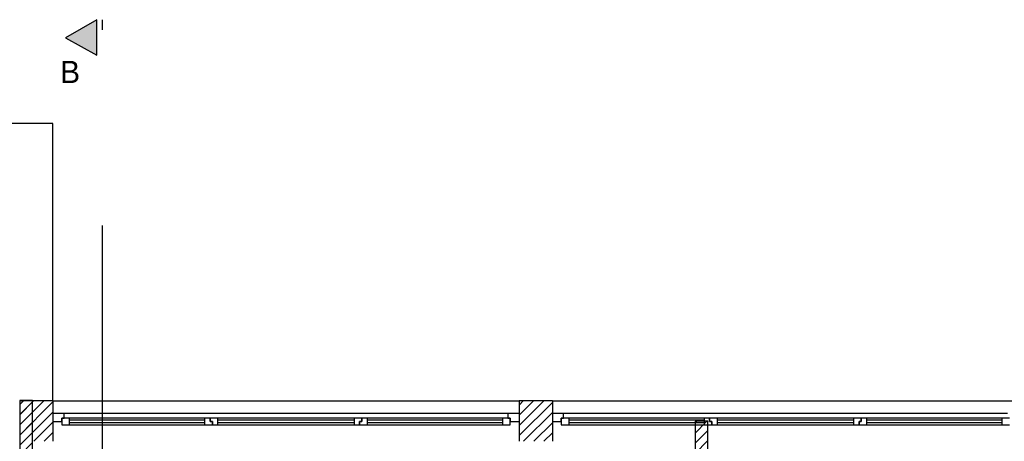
# Model space of a CAD drawing. Extents: x -28.8 to 46.3, y -5 to 85.1.
# Tile 14 of 26: x 4.7 to 13.6, y 41.3 to 45.1. Entities that reach past the tile are written whole.
import ezdxf

# ---------------------------------------------------------------- set-up
doc = ezdxf.new("R2010")
doc.units = 0
doc.header["$MEASUREMENT"] = 0
doc.linetypes.add('Strichpunktlinie', pattern=[0.006703, 0.003528, -0.001764, 0, -0.001411])
doc.linetypes.add('Wipeout_Contour', pattern=[1, 0, -1])
for name, color, linetype in [('1._OG_2_0', 7, 'Continuous'), ('1._OG_2_P_ZE_BILD', 7, 'Continuous'), ('1._OG_2_R_NT_DACH', 7, 'Continuous'), ('1._OG_2_R_TR_AUSSENWAND', 7, 'Continuous'), ('1._OG_2_R_TR_INNENWAND', 7, 'Continuous')]:
    doc.layers.add(name, color=color, linetype=linetype)
doc.styles.add('ERSTELLTER_STIL_1', font='txt')
pattern_1 = [(45, (0, 0), (-0.04596194, 0.04596194), [])]

msp = doc.modelspace()

# ---------------------------------------------------------------- hatches: boundary and pattern name
at = {"layer": '1._OG_2_P_ZE_BILD', "linetype": 'Continuous', "lineweight": 18, "ltscale": 1000}
msp.add_hatch(color=9, dxfattribs=at).paths.add_polyline_path([(5.426, 44.7409), (5.426, 45.0624), (5.1429, 44.899)], flags=0)
at = {"layer": '1._OG_2_R_TR_AUSSENWAND', "linetype": 'Continuous', "ltscale": 1000}
h = msp.add_hatch(dxfattribs=at)
h.set_pattern_fill('MW_Kalksandstein_0002', color=256, style=0, pattern_type=2)
h.set_pattern_definition(pattern_1)
h.paths.add_polyline_path([(4.73, 41.51), (4.73, 41.44), (4.73, 41.26), (5.03, 41.26), (5.03, 41.44), (5.03, 41.51), (5.03, 41.625), (4.73, 41.625)], flags=0)
h = msp.add_hatch(dxfattribs=at)
h.set_pattern_fill('MW_Kalksandstein_0002', color=256, style=0, pattern_type=2)
h.set_pattern_definition(pattern_1)
h.paths.add_polyline_path([(9.23, 41.51), (9.23, 41.44), (9.23, 41.26), (9.53, 41.26), (9.53, 41.44), (9.53, 41.51), (9.53, 41.625), (9.23, 41.625)], flags=0)
at = {"layer": '1._OG_2_R_TR_INNENWAND', "linetype": 'Continuous', "ltscale": 1000}
h = msp.add_hatch(dxfattribs=at)
h.set_pattern_fill('MW_Kalksandstein_0002', color=256, style=0, pattern_type=2)
h.set_pattern_definition(pattern_1)
h.paths.add_polyline_path([(4.8463, 41.6268), (4.7313, 41.6268), (4.7313, 37.435), (4.8463, 37.435)], flags=0)

# ---------------------------------------------------------------- linework, layer by layer
at = {"layer": '1._OG_2_0', "linetype": 'Continuous', "ltscale": 1000}
for p, q in [((5.03, 41.625), (5.03, 41.51)), ((9.23, 41.625), (9.23, 41.51)), ((9.53, 41.625), (9.53, 41.51)), ((5.03, 41.51), (5.03, 41.44)), ((5.03, 41.44), (5.03, 41.26)), ((9.23, 41.51), (9.23, 41.44)), ((9.23, 41.44), (9.23, 41.26)), ((9.53, 41.51), (9.53, 41.44)), ((9.53, 41.44), (9.53, 41.26))]:
    msp.add_line(p, q, dxfattribs=at)
at = {"layer": '1._OG_2_P_ZE_BILD', "color": 255, "linetype": 'Continuous', "lineweight": 18, "ltscale": 1000}
for p, q in [((5.426, 45.0624), (5.1429, 44.899)), ((5.426, 44.7409), (5.426, 45.0624)), ((5.1429, 44.899), (5.426, 44.7409))]:
    msp.add_line(p, q, dxfattribs=at)
at = {"layer": '1._OG_2_P_ZE_BILD', "linetype": 'Continuous', "ltscale": 1000}
for p, q in [((5.426, 45.0624), (5.1429, 44.899)), ((5.426, 44.7409), (5.426, 45.0624)), ((5.1429, 44.899), (5.426, 44.7409))]:
    msp.add_line(p, q, dxfattribs=at)
at = {"layer": '1._OG_2_R_NT_DACH', "linetype": 'Continuous', "ltscale": 1000}
for p, q in [((5.03, 44.125), (0.2413, 44.125)), ((5.03, 41.625), (5.03, 44.125))]:
    msp.add_line(p, q, dxfattribs=at)
at = {"layer": '1._OG_2_R_TR_AUSSENWAND', "linetype": 'Continuous', "ltscale": 1000}
for p, q in [((5.03, 41.625), (4.73, 41.625)), ((5.03, 41.625), (9.23, 41.625)), ((9.53, 41.625), (9.23, 41.625)), ((9.53, 41.625), (13.73, 41.625))]:
    msp.add_line(p, q, dxfattribs=at)
at = {"layer": '1._OG_2_R_TR_INNENWAND', "linetype": 'Continuous', "ltscale": 1000}
for p, q in [((4.7313, 41.6268), (4.7313, 36.625)), ((4.8463, 41.6268), (4.7313, 41.6268)), ((4.8463, 37.435), (4.8463, 41.6268))]:
    msp.add_line(p, q, dxfattribs=at)

# ---------------------------------------------------------------- texts
at = {"layer": '1._OG_2_P_ZE_BILD', "linetype": 'Continuous', "insert": (5.185, 44.691), "char_height": 0.2, "attachment_point": 2, "style": 'ERSTELLTER_STIL_1'}
msp.add_mtext('{B}', dxfattribs=at)

# ---------------------------------------------------------------- wipeouts: each hides what was drawn before it
at = {"color": 254, "linetype": 'Wipeout_Contour', "lineweight": 0, "ltscale": 168.573132}
msp.add_wipeout([(5.13, 41.51), (5.13, 41.47), (9.13, 41.47), (9.13, 41.51)], dxfattribs=at).dxf.layer = '1._OG_2_R_TR_AUSSENWAND'
at = {"color": 254, "linetype": 'Wipeout_Contour', "lineweight": 0, "ltscale": 172.516087}
msp.add_wipeout([(9.63, 41.51), (9.63, 41.47), (13.63, 41.47), (13.63, 41.51)], dxfattribs=at).dxf.layer = '1._OG_2_R_TR_AUSSENWAND'

# ---------------------------------------------------------------- next in the draw order: wipeouts: each hides what was drawn before it
at = {"color": 254, "linetype": 'Wipeout_Contour', "lineweight": 0, "ltscale": 250.505412}
msp.add_wipeout([(5.03, 41.44), (5.11, 41.44), (5.11, 41.47), (5.13, 41.47), (5.13, 41.51), (5.03, 41.51)], dxfattribs=at).dxf.layer = '1._OG_2_R_TR_AUSSENWAND'
at = {"color": 254, "linetype": 'Wipeout_Contour', "lineweight": 0, "ltscale": 167.473691}
msp.add_wipeout([(5.18, 41.47), (5.18, 41.45), (6.3967, 41.45), (6.3967, 41.47)], dxfattribs=at).dxf.layer = '1._OG_2_R_TR_AUSSENWAND'
at = {"color": 254, "linetype": 'Wipeout_Contour', "lineweight": 0, "ltscale": 168.298775}
msp.add_wipeout([(6.5167, 41.47), (6.5167, 41.45), (7.7433, 41.45), (7.7433, 41.47)], dxfattribs=at).dxf.layer = '1._OG_2_R_TR_AUSSENWAND'
at = {"color": 254, "linetype": 'Wipeout_Contour', "lineweight": 0, "ltscale": 169.289565}
msp.add_wipeout([(7.8633, 41.47), (7.8633, 41.45), (9.08, 41.45), (9.08, 41.47)], dxfattribs=at).dxf.layer = '1._OG_2_R_TR_AUSSENWAND'
at = {"color": 254, "linetype": 'Wipeout_Contour', "lineweight": 0, "ltscale": 254.852417}
msp.add_wipeout([(9.23, 41.51), (9.13, 41.51), (9.13, 41.47), (9.15, 41.47), (9.15, 41.44), (9.23, 41.44)], dxfattribs=at).dxf.layer = '1._OG_2_R_TR_AUSSENWAND'
at = {"color": 254, "linetype": 'Wipeout_Contour', "lineweight": 0, "ltscale": 255.144268}
msp.add_wipeout([(9.53, 41.44), (9.61, 41.44), (9.61, 41.47), (9.63, 41.47), (9.63, 41.51), (9.53, 41.51)], dxfattribs=at).dxf.layer = '1._OG_2_R_TR_AUSSENWAND'
at = {"color": 254, "linetype": 'Wipeout_Contour', "lineweight": 0, "ltscale": 170.891104}
msp.add_wipeout([(9.68, 41.47), (9.68, 41.45), (10.8967, 41.45), (10.8967, 41.47)], dxfattribs=at).dxf.layer = '1._OG_2_R_TR_AUSSENWAND'
at = {"color": 254, "linetype": 'Wipeout_Contour', "lineweight": 0, "ltscale": 172.261442}
msp.add_wipeout([(11.0167, 41.47), (11.0167, 41.45), (12.2433, 41.45), (12.2433, 41.47)], dxfattribs=at).dxf.layer = '1._OG_2_R_TR_AUSSENWAND'
at = {"color": 254, "linetype": 'Wipeout_Contour', "lineweight": 0, "ltscale": 173.786385}
msp.add_wipeout([(12.3633, 41.47), (12.3633, 41.45), (13.58, 41.45), (13.58, 41.47)], dxfattribs=at).dxf.layer = '1._OG_2_R_TR_AUSSENWAND'

# ---------------------------------------------------------------- next in the draw order: linework, layer by layer
at = {"layer": '1._OG_2_R_TR_AUSSENWAND', "linetype": 'Continuous', "ltscale": 1000}
for p, q in [((5.03, 41.51), (5.03, 41.44)), ((9.23, 41.51), (9.23, 41.44)), ((9.53, 41.51), (9.53, 41.44))]:
    msp.add_line(p, q, dxfattribs=at)

# ---------------------------------------------------------------- next in the draw order: wipeouts: each hides what was drawn before it
at = {"color": 254, "linetype": 'Wipeout_Contour', "lineweight": 0, "ltscale": 167.315248}
msp.add_wipeout([(5.18, 41.43), (5.18, 41.41), (6.3967, 41.41), (6.3967, 41.43)], dxfattribs=at).dxf.layer = '1._OG_2_R_TR_AUSSENWAND'
at = {"color": 254, "linetype": 'Wipeout_Contour', "lineweight": 0, "ltscale": 168.141109}
msp.add_wipeout([(6.5167, 41.43), (6.5167, 41.41), (7.7433, 41.41), (7.7433, 41.43)], dxfattribs=at).dxf.layer = '1._OG_2_R_TR_AUSSENWAND'
at = {"color": 254, "linetype": 'Wipeout_Contour', "lineweight": 0, "ltscale": 169.132822}
msp.add_wipeout([(7.8633, 41.43), (7.8633, 41.41), (9.08, 41.41), (9.08, 41.43)], dxfattribs=at).dxf.layer = '1._OG_2_R_TR_AUSSENWAND'
at = {"color": 254, "linetype": 'Wipeout_Contour', "lineweight": 0, "ltscale": 170.73583}
msp.add_wipeout([(9.68, 41.43), (9.68, 41.41), (10.8967, 41.41), (10.8967, 41.43)], dxfattribs=at).dxf.layer = '1._OG_2_R_TR_AUSSENWAND'
at = {"color": 254, "linetype": 'Wipeout_Contour', "lineweight": 0, "ltscale": 172.107403}
msp.add_wipeout([(11.0167, 41.43), (11.0167, 41.41), (12.2433, 41.41), (12.2433, 41.43)], dxfattribs=at).dxf.layer = '1._OG_2_R_TR_AUSSENWAND'
at = {"color": 254, "linetype": 'Wipeout_Contour', "lineweight": 0, "ltscale": 173.633699}
msp.add_wipeout([(12.3633, 41.43), (12.3633, 41.41), (13.58, 41.41), (13.58, 41.43)], dxfattribs=at).dxf.layer = '1._OG_2_R_TR_AUSSENWAND'

# ---------------------------------------------------------------- next in the draw order: wipeouts: each hides what was drawn before it
at = {"color": 254, "linetype": 'Wipeout_Contour', "lineweight": 0, "ltscale": 167.044326}
msp.add_wipeout([(5.11, 41.47), (5.11, 41.41), (5.18, 41.41), (5.18, 41.47)], dxfattribs=at).dxf.layer = '1._OG_2_R_TR_AUSSENWAND'
at = {"color": 254, "linetype": 'Wipeout_Contour', "lineweight": 0, "ltscale": 251.567421}
msp.add_wipeout([(6.4467, 41.47), (6.3967, 41.47), (6.3967, 41.41), (6.4667, 41.41), (6.4667, 41.44), (6.4467, 41.44)], dxfattribs=at).dxf.layer = '1._OG_2_R_TR_AUSSENWAND'
at = {"color": 254, "linetype": 'Wipeout_Contour', "lineweight": 0, "ltscale": 252.921176}
msp.add_wipeout([(7.7933, 41.44), (7.8133, 41.44), (7.8133, 41.47), (7.7433, 41.47), (7.7433, 41.41), (7.7933, 41.41)], dxfattribs=at).dxf.layer = '1._OG_2_R_TR_AUSSENWAND'
at = {"color": 254, "linetype": 'Wipeout_Contour', "lineweight": 0, "ltscale": 169.733647}
msp.add_wipeout([(9.08, 41.47), (9.08, 41.41), (9.15, 41.41), (9.15, 41.47)], dxfattribs=at).dxf.layer = '1._OG_2_R_TR_AUSSENWAND'
at = {"color": 254, "linetype": 'Wipeout_Contour', "lineweight": 0, "ltscale": 170.201599}
msp.add_wipeout([(9.61, 41.47), (9.61, 41.41), (9.68, 41.41), (9.68, 41.47)], dxfattribs=at).dxf.layer = '1._OG_2_R_TR_AUSSENWAND'
at = {"color": 254, "linetype": 'Wipeout_Contour', "lineweight": 0, "ltscale": 257.054889}
msp.add_wipeout([(10.9467, 41.47), (10.8967, 41.47), (10.8967, 41.41), (10.9667, 41.41), (10.9667, 41.44), (10.9467, 41.44)], dxfattribs=at).dxf.layer = '1._OG_2_R_TR_AUSSENWAND'
at = {"color": 254, "linetype": 'Wipeout_Contour', "lineweight": 0, "ltscale": 259.223484}
msp.add_wipeout([(12.2933, 41.44), (12.3133, 41.44), (12.3133, 41.47), (12.2433, 41.47), (12.2433, 41.41), (12.2933, 41.41)], dxfattribs=at).dxf.layer = '1._OG_2_R_TR_AUSSENWAND'
at = {"color": 254, "linetype": 'Wipeout_Contour', "lineweight": 0, "ltscale": 174.487765}
msp.add_wipeout([(13.58, 41.47), (13.58, 41.41), (13.65, 41.41), (13.65, 41.47)], dxfattribs=at).dxf.layer = '1._OG_2_R_TR_AUSSENWAND'

# ---------------------------------------------------------------- next in the draw order: linework, layer by layer
at = {"layer": '1._OG_2_R_TR_AUSSENWAND', "linetype": 'Continuous', "ltscale": 1000}
for p, q in [((5.13, 41.51), (5.03, 41.51)), ((5.03, 41.44), (5.11, 41.44)), ((5.11, 41.44), (5.11, 41.47)), ((5.11, 41.47), (5.13, 41.47)), ((5.11, 41.47), (5.11, 41.41)), ((5.13, 41.47), (5.13, 41.51)), ((9.23, 41.51), (9.13, 41.51)), ((9.13, 41.51), (9.13, 41.47)), ((9.13, 41.47), (9.15, 41.47)), ((9.15, 41.47), (9.15, 41.44)), ((9.15, 41.41), (9.15, 41.47)), ((9.15, 41.44), (9.23, 41.44)), ((9.63, 41.51), (9.53, 41.51)), ((9.53, 41.44), (9.61, 41.44)), ((9.61, 41.44), (9.61, 41.47)), ((9.61, 41.47), (9.63, 41.47)), ((9.61, 41.47), (9.61, 41.41)), ((9.63, 41.47), (9.63, 41.51))]:
    msp.add_line(p, q, dxfattribs=at)

# ---------------------------------------------------------------- next in the draw order: wipeouts: each hides what was drawn before it
at = {"color": 254, "linetype": 'Wipeout_Contour', "lineweight": 0, "ltscale": 167.394469}
msp.add_wipeout([(5.18, 41.43), (6.3967, 41.43), (6.3967, 41.45), (5.18, 41.45)], dxfattribs=at).dxf.layer = '1._OG_2_R_TR_AUSSENWAND'
at = {"color": 254, "linetype": 'Wipeout_Contour', "lineweight": 0, "ltscale": 251.736255}
msp.add_wipeout([(6.4667, 41.41), (6.5167, 41.41), (6.5167, 41.47), (6.4467, 41.47), (6.4467, 41.44), (6.4667, 41.44)], dxfattribs=at).dxf.layer = '1._OG_2_R_TR_AUSSENWAND'
at = {"color": 254, "linetype": 'Wipeout_Contour', "lineweight": 0, "ltscale": 253.124252}
msp.add_wipeout([(7.8133, 41.44), (7.7933, 41.44), (7.7933, 41.41), (7.8633, 41.41), (7.8633, 41.47), (7.8133, 41.47)], dxfattribs=at).dxf.layer = '1._OG_2_R_TR_AUSSENWAND'
at = {"color": 254, "linetype": 'Wipeout_Contour', "lineweight": 0, "ltscale": 170.813466}
msp.add_wipeout([(9.68, 41.43), (10.8967, 41.43), (10.8967, 41.45), (9.68, 41.45)], dxfattribs=at).dxf.layer = '1._OG_2_R_TR_AUSSENWAND'
at = {"color": 254, "linetype": 'Wipeout_Contour', "lineweight": 0, "ltscale": 257.335268}
msp.add_wipeout([(10.9667, 41.41), (11.0167, 41.41), (11.0167, 41.47), (10.9467, 41.47), (10.9467, 41.44), (10.9667, 41.44)], dxfattribs=at).dxf.layer = '1._OG_2_R_TR_AUSSENWAND'
at = {"color": 254, "linetype": 'Wipeout_Contour', "lineweight": 0, "ltscale": 259.535778}
msp.add_wipeout([(12.3133, 41.44), (12.2933, 41.44), (12.2933, 41.41), (12.3633, 41.41), (12.3633, 41.47), (12.3133, 41.47)], dxfattribs=at).dxf.layer = '1._OG_2_R_TR_AUSSENWAND'

# ---------------------------------------------------------------- next in the draw order: hatches: boundary and pattern name
at = {"layer": '1._OG_2_R_TR_INNENWAND', "linetype": 'Continuous', "ltscale": 1000}
h = msp.add_hatch(dxfattribs=at)
h.set_pattern_fill('MW_Kalksandstein_0002', color=256, style=0, pattern_type=2)
h.set_pattern_definition(pattern_1)
h.paths.add_polyline_path([(10.8163, 41.4414), (10.8163, 37.51), (10.9313, 37.51), (10.9313, 41.4414)], flags=0)

# ---------------------------------------------------------------- next in the draw order: linework, layer by layer
at = {"layer": '1._OG_2_P_ZE_BILD', "linetype": 'Strichpunktlinie', "ltscale": 1000}
msp.add_line((5.4753, -1.1407), (5.4753, 45.0624), dxfattribs=at)
at = {"layer": '1._OG_2_R_TR_AUSSENWAND', "linetype": 'Continuous', "ltscale": 1000}
for p, q in [((5.18, 41.47), (5.11, 41.47)), ((9.13, 41.51), (5.13, 41.51)), ((6.3967, 41.47), (5.18, 41.47)), ((5.18, 41.41), (5.18, 41.47)), ((6.3967, 41.45), (5.18, 41.45)), ((6.4467, 41.47), (6.3967, 41.47)), ((6.3967, 41.47), (6.3967, 41.41)), ((6.4467, 41.44), (6.4467, 41.47)), ((6.4467, 41.47), (6.4467, 41.44)), ((6.4667, 41.44), (6.4467, 41.44)), ((6.4467, 41.44), (6.4667, 41.44)), ((6.4667, 41.41), (6.4667, 41.44)), ((6.4667, 41.44), (6.4667, 41.41)), ((7.7933, 41.44), (7.8133, 41.44)), ((7.7933, 41.41), (7.7933, 41.44)), ((7.8133, 41.44), (7.7933, 41.44)), ((7.7933, 41.44), (7.7933, 41.41)), ((7.8133, 41.44), (7.8133, 41.47)), ((7.8133, 41.47), (7.8133, 41.44)), ((9.68, 41.47), (9.61, 41.47)), ((13.63, 41.51), (9.63, 41.51)), ((10.8967, 41.47), (9.68, 41.47)), ((9.68, 41.41), (9.68, 41.47)), ((10.8967, 41.45), (9.68, 41.45)), ((10.9467, 41.47), (10.8967, 41.47)), ((10.8967, 41.47), (10.8967, 41.41)), ((10.9467, 41.44), (10.9467, 41.47)), ((10.9467, 41.47), (10.9467, 41.44)), ((10.9667, 41.44), (10.9467, 41.44)), ((10.9467, 41.44), (10.9667, 41.44)), ((10.9667, 41.41), (10.9667, 41.44)), ((10.9667, 41.44), (10.9667, 41.41)), ((12.2933, 41.44), (12.3133, 41.44)), ((12.2933, 41.41), (12.2933, 41.44)), ((12.3133, 41.44), (12.2933, 41.44)), ((12.2933, 41.44), (12.2933, 41.41)), ((12.3133, 41.44), (12.3133, 41.47)), ((12.3133, 41.47), (12.3133, 41.44)), ((5.11, 41.41), (5.18, 41.41)), ((5.18, 41.43), (6.3967, 41.43)), ((5.18, 41.41), (6.3967, 41.41)), ((6.3967, 41.41), (6.4667, 41.41)), ((9.61, 41.41), (9.68, 41.41)), ((9.68, 41.43), (10.8967, 41.43)), ((9.68, 41.41), (10.8967, 41.41)), ((10.8967, 41.41), (10.9667, 41.41))]:
    msp.add_line(p, q, dxfattribs=at)
at = {"layer": '1._OG_2_R_TR_INNENWAND', "linetype": 'Continuous', "ltscale": 1000}
for p, q in [((10.8163, 41.4414), (10.8163, 37.51)), ((10.9313, 41.4414), (10.8163, 41.4414)), ((10.9313, 37.51), (10.9313, 41.4414))]:
    msp.add_line(p, q, dxfattribs=at)

# ---------------------------------------------------------------- next in the draw order: wipeouts: each hides what was drawn before it
at = {"color": 254, "linetype": 'Wipeout_Contour', "lineweight": 0, "ltscale": 168.219942}
msp.add_wipeout([(6.5167, 41.43), (7.7433, 41.43), (7.7433, 41.45), (6.5167, 41.45)], dxfattribs=at).dxf.layer = '1._OG_2_R_TR_AUSSENWAND'
at = {"color": 254, "linetype": 'Wipeout_Contour', "lineweight": 0, "ltscale": 169.211193}
msp.add_wipeout([(7.8633, 41.43), (9.08, 41.43), (9.08, 41.45), (7.8633, 41.45)], dxfattribs=at).dxf.layer = '1._OG_2_R_TR_AUSSENWAND'
at = {"color": 254, "linetype": 'Wipeout_Contour', "lineweight": 0, "ltscale": 172.184421}
msp.add_wipeout([(11.0167, 41.43), (12.2433, 41.43), (12.2433, 41.45), (11.0167, 41.45)], dxfattribs=at).dxf.layer = '1._OG_2_R_TR_AUSSENWAND'
at = {"color": 254, "linetype": 'Wipeout_Contour', "lineweight": 0, "ltscale": 173.71004}
msp.add_wipeout([(12.3633, 41.43), (13.58, 41.43), (13.58, 41.45), (12.3633, 41.45)], dxfattribs=at).dxf.layer = '1._OG_2_R_TR_AUSSENWAND'

# ---------------------------------------------------------------- next in the draw order: linework, layer by layer
at = {"layer": '1._OG_2_R_TR_AUSSENWAND', "linetype": 'Continuous', "ltscale": 1000}
for p, q in [((6.5167, 41.47), (6.4467, 41.47)), ((7.7433, 41.47), (6.5167, 41.47)), ((6.5167, 41.41), (6.5167, 41.47)), ((7.7433, 41.45), (6.5167, 41.45)), ((7.8133, 41.47), (7.7433, 41.47)), ((7.7433, 41.47), (7.7433, 41.41)), ((7.8633, 41.47), (7.8133, 41.47)), ((9.08, 41.47), (7.8633, 41.47)), ((7.8633, 41.41), (7.8633, 41.47)), ((9.08, 41.45), (7.8633, 41.45)), ((9.08, 41.47), (9.08, 41.41)), ((9.15, 41.47), (9.08, 41.47)), ((11.0167, 41.47), (10.9467, 41.47)), ((12.2433, 41.47), (11.0167, 41.47)), ((11.0167, 41.41), (11.0167, 41.47)), ((12.2433, 41.45), (11.0167, 41.45)), ((12.3133, 41.47), (12.2433, 41.47)), ((12.2433, 41.47), (12.2433, 41.41)), ((12.3633, 41.47), (12.3133, 41.47)), ((13.58, 41.47), (12.3633, 41.47)), ((12.3633, 41.41), (12.3633, 41.47)), ((13.58, 41.45), (12.3633, 41.45)), ((13.58, 41.47), (13.58, 41.41)), ((13.65, 41.47), (13.58, 41.47)), ((6.4667, 41.41), (6.5167, 41.41)), ((6.5167, 41.43), (7.7433, 41.43)), ((6.5167, 41.41), (7.7433, 41.41)), ((7.7433, 41.41), (7.7933, 41.41)), ((7.7933, 41.41), (7.8633, 41.41)), ((7.8633, 41.43), (9.08, 41.43)), ((7.8633, 41.41), (9.08, 41.41)), ((9.08, 41.41), (9.15, 41.41)), ((10.9667, 41.41), (11.0167, 41.41)), ((11.0167, 41.43), (12.2433, 41.43)), ((11.0167, 41.41), (12.2433, 41.41)), ((12.2433, 41.41), (12.2933, 41.41)), ((12.2933, 41.41), (12.3633, 41.41)), ((12.3633, 41.43), (13.58, 41.43)), ((12.3633, 41.41), (13.58, 41.41)), ((13.58, 41.41), (13.65, 41.41))]:
    msp.add_line(p, q, dxfattribs=at)

doc.saveas('drawing.dxf')
